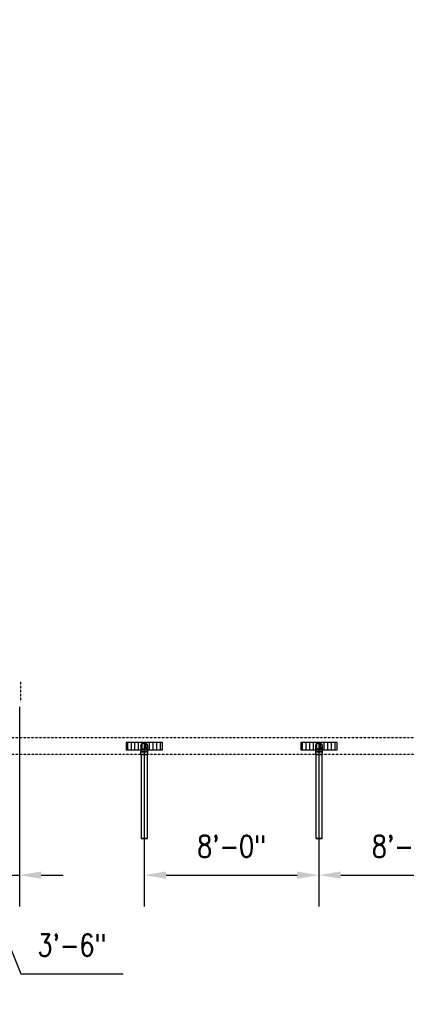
# Model space of a CAD drawing. Header units: inches. Extents: x -783 to 21281, y 0 to 3129.
# Tile 15 of 32: x 989 to 1201, y 623 to 1164. Entities that reach past the tile are written whole.
import ezdxf
from ezdxf import colors
from ezdxf.entities.mleader import LeaderData, LeaderLine
from ezdxf.math import Vec2, Vec3

# ---------------------------------------------------------------- set-up
doc = ezdxf.new("R2010")
doc.units = ezdxf.units.IN
doc.header["$MEASUREMENT"] = 0
doc.linetypes.add('Hidden 3_32_', pattern=[0.140625, 0.09375, -0.046875])
for name, color, linetype in [('A-DETL-HDLN', 90, 'Hidden 3_32_'), ('P-PIPE', 3, 'Continuous'), ('S-ANNO-DIMS', 1, 'Continuous'), ('S-ANNO-NOTE', 2, 'Continuous')]:
    doc.layers.add(name, color=color, linetype=linetype)
doc.layers.add('A-WALL-PATT', color=9, linetype='Continuous', true_color=0x808080)
doc.styles.add('Annotative', font='romans.shx', dxfattribs={"width": 0.8, "height": 0.125})
doc.dimstyles.new('Annotative', dxfattribs={"dimscale": 0, "dimtxt": 0.125, "dimasz": 0.125, "dimexe": 0.18, "dimexo": 0.0625, "dimgap": 0.09, "dimtad": 1, "dimdec": 3, "dimzin": 3, "dimdsep": 46, "dimlunit": 4, "dimtxsty": 'Annotative', "dimcen": 0.09, "dimclrt": 2, "dimazin": 2, "dimtfac": 1, "dimtdec": 3, "dimtmove": 0, "dimatfit": 0, "dimfxl": 1, "dimtfill": 1, "dimfrac": 2, "dimtolj": 1, "dimtzin": 0, "dimarcsym": 0})
pattern_1 = [(90, (-6e-12, -7e-13), (-2, 1e-16), [])]

# ---------------------------------------------------------------- blocks, each defined once
blk = doc.blocks.new('Bend - PVC - Sch 40 - DWV_USACE - Standard-V19-00_SP_Foundation Drainage Plan-TO FDN_DOC')
at = {"layer": 'P-PIPE'}
for p, q in [((1055.1, 761.55), (1055.1, 760.05)), ((1059.06, 760.05), (1059.06, 761.55))]:
    blk.add_line(p, q, dxfattribs=at)
at = {"layer": 'P-PIPE', "flags": 128}
for points in [[(1055.33, 764.62), (1055.33, 764.69), (1055.33, 764.76), (1055.34, 764.83), (1055.35, 764.9), (1055.36, 764.96), (1055.38, 765.03), (1055.4, 765.1), (1055.42, 765.17), (1055.44, 765.23), (1055.47, 765.3), (1055.49, 765.36), (1055.52, 765.43), (1055.56, 765.49), (1055.59, 765.55), (1055.63, 765.61), (1055.67, 765.66), (1055.72, 765.72), (1055.76, 765.77), (1055.81, 765.82), (1055.86, 765.87), (1055.91, 765.92), (1055.96, 765.97), (1056.02, 766.01), (1056.07, 766.05), (1056.13, 766.09), (1056.19, 766.13), (1056.25, 766.16), (1056.31, 766.19), (1056.38, 766.22), (1056.44, 766.25), (1056.51, 766.27), (1056.58, 766.29), (1056.64, 766.31), (1056.71, 766.33), (1056.78, 766.34), (1056.85, 766.35), (1056.92, 766.36), (1056.99, 766.36), (1057.06, 766.37), (1057.08, 766.37)], [(1057.08, 762.87), (1057.01, 762.87), (1056.94, 762.87), (1056.87, 762.88), (1056.8, 762.89), (1056.73, 762.9), (1056.66, 762.92), (1056.59, 762.94), (1056.53, 762.96), (1056.46, 762.98), (1056.4, 763.01), (1056.33, 763.03), (1056.27, 763.06), (1056.21, 763.1), (1056.15, 763.13), (1056.09, 763.17), (1056.03, 763.21), (1055.98, 763.26), (1055.92, 763.3), (1055.87, 763.35), (1055.82, 763.4), (1055.77, 763.45), (1055.73, 763.5), (1055.68, 763.56), (1055.64, 763.61), (1055.6, 763.67), (1055.57, 763.73), (1055.53, 763.79), (1055.5, 763.85), (1055.47, 763.92), (1055.45, 763.98), (1055.42, 764.05), (1055.4, 764.12), (1055.38, 764.18), (1055.37, 764.25), (1055.35, 764.32), (1055.34, 764.39), (1055.33, 764.46), (1055.33, 764.53), (1055.33, 764.6), (1055.33, 764.62)], [(1055.33, 762.71), (1055.33, 762.76), (1055.33, 762.87), (1055.33, 762.98), (1055.33, 763.09), (1055.33, 763.19), (1055.33, 763.3), (1055.33, 763.4), (1055.33, 763.49), (1055.33, 763.59), (1055.33, 763.68), (1055.33, 763.76), (1055.33, 763.85), (1055.33, 763.93), (1055.33, 764), (1055.33, 764.08), (1055.33, 764.14), (1055.33, 764.21), (1055.33, 764.27), (1055.33, 764.32), (1055.33, 764.37), (1055.33, 764.42), (1055.33, 764.46), (1055.33, 764.5), (1055.33, 764.53), (1055.33, 764.56), (1055.33, 764.58), (1055.33, 764.59), (1055.33, 764.61), (1055.33, 764.61), (1055.33, 764.62)], [(1057.08, 766.37), (1057.15, 766.37), (1057.22, 766.36), (1057.29, 766.35), (1057.36, 766.34), (1057.42, 766.33), (1057.49, 766.32), (1057.56, 766.3), (1057.63, 766.28), (1057.69, 766.25), (1057.76, 766.23), (1057.82, 766.2), (1057.89, 766.17), (1057.95, 766.14), (1058.01, 766.1), (1058.07, 766.06), (1058.12, 766.02), (1058.18, 765.98), (1058.23, 765.93), (1058.28, 765.89), (1058.33, 765.84), (1058.38, 765.79), (1058.43, 765.73), (1058.47, 765.68), (1058.51, 765.62), (1058.55, 765.56), (1058.59, 765.5), (1058.62, 765.44), (1058.65, 765.38), (1058.68, 765.32), (1058.71, 765.25), (1058.73, 765.19), (1058.75, 765.12), (1058.77, 765.05), (1058.79, 764.98), (1058.8, 764.91), (1058.81, 764.85), (1058.82, 764.78), (1058.82, 764.71), (1058.83, 764.64), (1058.83, 764.62)], [(1058.83, 764.62), (1058.83, 764.55), (1058.82, 764.48), (1058.81, 764.41), (1058.8, 764.34), (1058.79, 764.27), (1058.78, 764.2), (1058.76, 764.13), (1058.74, 764.07), (1058.71, 764), (1058.69, 763.94), (1058.66, 763.87), (1058.63, 763.81), (1058.6, 763.75), (1058.56, 763.69), (1058.52, 763.63), (1058.48, 763.57), (1058.44, 763.52), (1058.39, 763.46), (1058.35, 763.41), (1058.3, 763.36), (1058.25, 763.31), (1058.19, 763.27), (1058.14, 763.22), (1058.08, 763.18), (1058.02, 763.14), (1057.96, 763.11), (1057.9, 763.07), (1057.84, 763.04), (1057.78, 763.01), (1057.71, 762.99), (1057.65, 762.96), (1057.58, 762.94), (1057.51, 762.92), (1057.44, 762.91), (1057.37, 762.89), (1057.31, 762.88), (1057.24, 762.87), (1057.17, 762.87), (1057.1, 762.87), (1057.08, 762.87)], [(1058.83, 764.62), (1058.83, 764.61), (1058.83, 764.61), (1058.83, 764.59), (1058.83, 764.58), (1058.83, 764.56), (1058.83, 764.53), (1058.83, 764.5), (1058.83, 764.46), (1058.83, 764.42), (1058.83, 764.37), (1058.83, 764.32), (1058.83, 764.27), (1058.83, 764.21), (1058.83, 764.14), (1058.83, 764.08), (1058.83, 764), (1058.83, 763.93), (1058.83, 763.85), (1058.83, 763.77), (1058.83, 763.68), (1058.83, 763.59), (1058.83, 763.49), (1058.83, 763.4), (1058.83, 763.3), (1058.83, 763.19), (1058.83, 763.09), (1058.83, 762.98), (1058.83, 762.87), (1058.83, 762.76), (1058.83, 762.71)], [(1055.33, 761.55), (1055.33, 761.68), (1055.33, 761.8), (1055.33, 761.92), (1055.33, 762.05), (1055.33, 762.17), (1055.33, 762.29), (1055.33, 762.41), (1055.33, 762.53), (1055.33, 762.64), (1055.33, 762.71)], [(1058.83, 762.71), (1058.83, 762.64), (1058.83, 762.53), (1058.83, 762.41), (1058.83, 762.29), (1058.83, 762.17), (1058.83, 762.05), (1058.83, 761.93), (1058.83, 761.8), (1058.83, 761.68), (1058.83, 761.56), (1058.83, 761.55)]]:
    blk.add_lwpolyline(points, dxfattribs=at)
at = {"layer": 'P-PIPE'}
for radius, start, end in [(1.98, 90, 254.9602), (1.98, 90, 254.9602), (1.75, 90, 270), (1.98, 285.0398, 90), (1.98, 285.0398, 90), (1.75, 270, 90), (1.98, 255, 270), (1.98, 255, 270), (1.98, 270, 285), (1.98, 270, 285)]:
    blk.add_arc((1057.08, 764.62), radius, start, end, dxfattribs=at)
for centre, major_axis, start_param, end_param in [((1057.08, 761.55), (1.98, 0), 1.570796, 4.712389), ((1057.08, 760.05), (1.98, 0), 1.570796, 4.712389), ((1057.08, 761.55), (1.75, 0), 1.570796, 4.712389), ((1057.08, 761.55), (1.98, 0), 4.712389, 7.853982), ((1057.08, 761.55), (1.75, 0), 4.712389, 7.853982), ((1057.08, 760.05), (1.98, 0), 4.712389, 7.853982)]:
    blk.add_ellipse(centre, major_axis=major_axis, ratio=0.010416, start_param=start_param, end_param=end_param, dxfattribs=at)
blk = doc.blocks.new('Mechanical_Box_H_rvt-1-00_SP_Foundation Drainage Plan-TO FDN_DOC')
at = {"layer": 'P-PIPE'}
for p, q in [((1055.33, 760.05), (1055.33, 713.98)), ((1058.83, 713.98), (1058.83, 760.05)), ((1151.33, 760.05), (1151.33, 713.98)), ((1154.83, 713.98), (1154.83, 760.05))]:
    blk.add_line(p, q, dxfattribs=at)
for centre, start, end in [((1057.08, 764.62), 0, 180), ((1057.08, 764.62), 180, 0), ((1153.08, 764.62), 0, 180), ((1153.08, 764.62), 180, 0)]:
    blk.add_arc(centre, 1.75, start, end, dxfattribs=at)
for centre, start_param, end_param in [((1057.08, 760.05), 1.570796, 3.141593), ((1057.08, 760.05), 3.141593, 4.712389), ((1057.08, 760.05), 0, 1.570796), ((1057.08, 760.05), 4.712389, 6.283185), ((1153.08, 760.05), 1.570796, 3.141593), ((1153.08, 760.05), 3.141593, 4.712389), ((1153.08, 760.05), 0, 1.570796), ((1153.08, 760.05), 4.712389, 6.283185), ((1057.08, 713.98), 1.570796, 3.141593), ((1057.08, 713.98), 3.141593, 4.712389), ((1057.08, 713.98), 0, 1.570796), ((1057.08, 713.98), 4.712389, 6.283185), ((1153.08, 713.98), 1.570796, 3.141593), ((1153.08, 713.98), 3.141593, 4.712389), ((1153.08, 713.98), 0, 1.570796), ((1153.08, 713.98), 4.712389, 6.283185)]:
    blk.add_ellipse(centre, major_axis=(1.75, 0), ratio=0.010416, start_param=start_param, end_param=end_param, dxfattribs=at)
at = {"layer": 'P-PIPE', "color": 3, "lineweight": 9}
for p in [(0, 0), (96, 0)]:
    blk.add_blockref('Bend - PVC - Sch 40 - DWV_USACE - Standard-V19-00_SP_Foundation Drainage Plan-TO FDN_DOC', p, dxfattribs=at)
blk = doc.blocks.new('*D45')
at = {"layer": 'Defpoints', "color": 0, "transparency": 16777216}
for p in [(1057.08, 772.15), (1153.08, 772.15), (1153.08, 693.8)]:
    blk.add_point(p, dxfattribs=at)
at = {"layer": 'S-ANNO-DIMS', "color": 0, "lineweight": -2, "transparency": 16777216}
for p, q in [((1057.08, 766.15), (1057.08, 676.52)), ((1153.08, 766.15), (1153.08, 676.52)), ((1069.08, 693.8), (1141.08, 693.8))]:
    blk.add_line(p, q, dxfattribs=at)
at = {"layer": 'S-ANNO-DIMS', "color": 0, "transparency": 16777216}
for points in [[(1069.08, 695.8), (1069.08, 691.8), (1057.08, 693.8)], [(1141.08, 695.8), (1141.08, 691.8), (1153.08, 693.8)]]:
    blk.add_solid(points, dxfattribs=at)
at = {"layer": 'S-ANNO-DIMS', "color": 2, "lineweight": -3, "transparency": 16777216, "insert": (1105.08, 709.58), "char_height": 12, "attachment_point": 5, "style": 'Annotative', "bg_fill": 3, "box_fill_scale": 1.25, "bg_fill_color": 256, "bg_fill_true_color": 13158600, "bg_fill_transparency": 0}
blk.add_mtext('\\A1;8\'-0"', dxfattribs=at)
blk = doc.blocks.new('*D46')
at = {"layer": 'Defpoints', "color": 0, "transparency": 16777216}
for p in [(1153.08, 760.71), (1249.08, 753.46), (1249.08, 693.8)]:
    blk.add_point(p, dxfattribs=at)
at = {"layer": 'S-ANNO-DIMS', "color": 0, "lineweight": -2, "transparency": 16777216}
for p, q in [((1153.08, 754.71), (1153.08, 676.52)), ((1249.08, 747.46), (1249.08, 676.52)), ((1165.08, 693.8), (1237.08, 693.8))]:
    blk.add_line(p, q, dxfattribs=at)
at = {"layer": 'S-ANNO-DIMS', "color": 0, "transparency": 16777216}
for points in [[(1165.08, 695.8), (1165.08, 691.8), (1153.08, 693.8)], [(1237.08, 695.8), (1237.08, 691.8), (1249.08, 693.8)]]:
    blk.add_solid(points, dxfattribs=at)
at = {"layer": 'S-ANNO-DIMS', "color": 2, "lineweight": -3, "transparency": 16777216, "insert": (1201.08, 709.58), "char_height": 12, "attachment_point": 5, "style": 'Annotative', "bg_fill": 3, "box_fill_scale": 1.25, "bg_fill_color": 256, "bg_fill_true_color": 13158600, "bg_fill_transparency": 0}
blk.add_mtext('\\A1;8\'-0"', dxfattribs=at)
blk = doc.blocks.new('*D81')
at = {"layer": 'Defpoints', "color": 0, "transparency": 16777216}
for p in [(988.46, 792.24), (946.46, 761.09), (988.46, 693.8)]:
    blk.add_point(p, dxfattribs=at)
at = {"layer": 'S-ANNO-DIMS', "color": 0, "lineweight": -2, "transparency": 16777216}
for p, q in [((988.46, 786.24), (988.46, 676.52)), ((946.46, 755.09), (946.46, 676.52)), ((934.46, 693.8), (922.46, 693.8)), ((946.46, 693.8), (988.46, 693.8)), ((946.46, 693.8), (988.46, 693.8)), ((967.46, 693.8), (989.29, 639.54)), ((1000.46, 693.8), (1012.46, 693.8)), ((989.29, 639.54), (1045.42, 639.54))]:
    blk.add_line(p, q, dxfattribs=at)
at = {"layer": 'S-ANNO-DIMS', "color": 0, "transparency": 16777216}
for points in [[(934.46, 695.8), (934.46, 691.8), (946.46, 693.8)], [(1000.46, 695.8), (1000.46, 691.8), (988.46, 693.8)]]:
    blk.add_solid(points, dxfattribs=at)
at = {"layer": 'S-ANNO-DIMS', "color": 2, "lineweight": -3, "transparency": 16777216, "insert": (1017.36, 655.32), "char_height": 12, "attachment_point": 5, "style": 'Annotative'}
blk.add_mtext('\\A1;3\'-6"', dxfattribs=at)

msp = doc.modelspace()

# ---------------------------------------------------------------- hatches: boundary and pattern name
at = {"layer": 'A-WALL-PATT', "lineweight": -3}
h = msp.add_hatch(dxfattribs=at)
h.set_pattern_fill('_USER', color=8, scale=2, angle=90, style=0, pattern_type=0)
h.set_pattern_definition(pattern_1)
h.paths.add_polyline_path([(1067.0774, 762.7059), (1067.0774, 766.7059), (1047.0774, 766.7059), (1047.0774, 762.7059)])
h = msp.add_hatch(dxfattribs=at)
h.set_pattern_fill('_USER', color=8, scale=2, angle=90, style=0, pattern_type=0)
h.set_pattern_definition(pattern_1)
h.paths.add_polyline_path([(1163.0774, 762.7059), (1163.0774, 766.7059), (1143.0774, 766.7059), (1143.0774, 762.7059)])

# ---------------------------------------------------------------- linework, layer by layer
at = {"layer": 'A-DETL-HDLN', "color": 8, "lineweight": -3}
msp.add_line((989.0774, 800.2059), (989.0774, 789.2059), dxfattribs=at)
at = {"layer": 'A-DETL-HDLN', "lineweight": -3}
for p, q in [((635.939, 769.3622), (1386.2336, 769.3622)), ((1386.2336, 760.0497), (635.939, 760.0497))]:
    msp.add_line(p, q, dxfattribs=at)
at = {"layer": 'P-PIPE', "lineweight": -3}
msp.add_line((1047.0774, 766.7059), (1047.0774, 762.7059), dxfattribs=at)

# ---------------------------------------------------------------- block references
at = {"layer": 'P-PIPE', "color": 8, "lineweight": -3}
msp.add_blockref('Mechanical_Box_H_rvt-1-00_SP_Foundation Drainage Plan-TO FDN_DOC', (0, 0), dxfattribs=at)

# ---------------------------------------------------------------- dimensions: what is measured, and where the dimension line sits
at = {"layer": 'S-ANNO-DIMS', "lineweight": -3}
dim = msp.add_linear_dim(base=(988.4553, 693.7982), p1=(946.4553, 761.0859), p2=(988.4553, 792.2373), dimstyle='Annotative', override={"dimpost": '\\X', "dimtfill": 0}, dxfattribs=at)
dim.commit()
dim.dimension.update_dxf_attribs({"geometry": '*D81', "text_midpoint": (997.9271, 639.541), "dimtype": 160})

# ---------------------------------------------------------------- leaders
at = {"layer": 'S-ANNO-NOTE', "lineweight": -3}
ml = msp.add_multileader_mtext('Standard', dxfattribs=at)
ml.set_content('6" %%C PERF. FDN. DRAIN', color=256, style='Annotative')
ml.set_leader_properties(color=1, linetype='ByLayer', lineweight=-1)
ml.build(insert=Vec2(0, 0))
ml.multileader.update_dxf_attribs({"text_right_attachment_type": 3, "dogleg_length": 0.125, "arrow_head_size": 12, "scale": 96})
ctx = ml.context
ctx.base_point, ctx.scale, ctx.char_height, ctx.arrow_head_size, ctx.landing_gap_size, ctx.plane_origin = Vec3(1.8361, 1157.1359), 96, 12, 12, 12, Vec3(-118.9176, 1151.6123)
ctx.right_attachment = 3
notes = []
notes.append((ctx, [(1, (1, 1, 0), (160.3504, 1134.8502), (-1, 0), 12, [(1, [(213.4936, 1062.5454), (178.4169, 946.2067)], 0, [])])]))
ctx.mtext.insert, ctx.mtext.width, ctx.mtext.defined_height, ctx.mtext.flow_direction = Vec3(13.8361, 1163.1359), 133.468121, 34.2663, 5
ml = msp.add_multileader_mtext('Standard', dxfattribs=at)
ml.set_content('6" %%C PERF. FDN.\\PDRAIN', color=256, style='Annotative')
ml.set_leader_properties(color=1, linetype='ByLayer', lineweight=-1)
ml.build(insert=Vec2(0, 0))
ml.multileader.update_dxf_attribs({"text_right_attachment_type": 3, "dogleg_length": 0.125, "arrow_head_size": 12, "scale": 96})
ctx = ml.context
ctx.base_point, ctx.scale, ctx.char_height, ctx.arrow_head_size, ctx.landing_gap_size, ctx.plane_origin = Vec3(28.1487, 953.4658), 96, 12, 12, 12, Vec3(-74.4809, 957.3126)
ctx.right_attachment = 3
notes.append((ctx, [(0, (1, 1, 0), (16.1487, 953.4658), (1, 0), 12, [(0, [(16.1218, 860.672)], 0, [])])]))
ctx.mtext.insert, ctx.mtext.width, ctx.mtext.flow_direction = Vec3(40.1487, 959.4658), 99.723379, 5
ml = msp.add_multileader_mtext('Standard', dxfattribs=at)
ml.set_content('3" .C. (TYP. 5)', color=256, style='Annotative')
ml.set_leader_properties(color=1, linetype='ByLayer', lineweight=-1)
ml.build(insert=Vec2(0, 0))
ml.multileader.update_dxf_attribs({"text_right_attachment_type": 3, "dogleg_length": 0.125, "arrow_head_size": 12, "scale": 96})
ctx = ml.context
ctx.base_point, ctx.scale, ctx.char_height, ctx.arrow_head_size, ctx.landing_gap_size, ctx.plane_origin = Vec3(-143.1052, 907.7164), 96, 12, 12, 12, Vec3(-287.405, 1062.7199)
ctx.right_attachment = 3
notes.append((ctx, [(1, (1, 1, 0), (4.4377, 905.4307), (-1, 0), 12, [(0, [(-57.026, 842.3203)], 0, [])])]))
ctx.mtext.insert, ctx.mtext.width, ctx.mtext.defined_height, ctx.mtext.flow_direction = Vec3(-131.1052, 915.7164), 151.780958, 44.1743, 5
for ctx, leaders in notes:
    for number, flags, end, landing, length, lines in leaders:
        leader = LeaderData()
        leader.index, (leader.has_last_leader_line, leader.has_dogleg_vector, leader.attachment_direction) = number, flags
        leader.last_leader_point, leader.dogleg_vector, leader.dogleg_length = Vec3(end), Vec3(landing), length
        for number, points, colour, breaks in lines:
            line = LeaderLine()
            line.index, line.vertices, line.color, line.breaks = number, Vec3.list(points), colors.encode_raw_color(colour), breaks
            leader.lines.append(line)
        ctx.leaders.append(leader)

# ---------------------------------------------------------------- next in the draw order: dimensions: what is measured, and where the dimension line sits
at = {"layer": 'S-ANNO-DIMS', "lineweight": -3}
dim = msp.add_linear_dim(base=(1153.0774, 693.7982), p1=(1057.0774, 772.1481), p2=(1153.0774, 772.1481), dimstyle='Annotative', override={"dimpost": '\\X'}, dxfattribs=at)
dim.commit()
dim.dimension.update_dxf_attribs({"geometry": '*D45', "text_midpoint": (1105.0774, 709.581)})

# ---------------------------------------------------------------- next in the draw order: linework, layer by layer
at = {"layer": 'P-PIPE', "lineweight": -3}
for p, q in [((1067.0774, 766.7059), (1047.0774, 766.7059)), ((1067.0774, 762.7059), (1067.0774, 766.7059)), ((1143.0774, 766.7059), (1143.0774, 762.7059)), ((1163.0774, 766.7059), (1143.0774, 766.7059)), ((1047.0774, 762.7059), (1067.0774, 762.7059))]:
    msp.add_line(p, q, dxfattribs=at)

# ---------------------------------------------------------------- next in the draw order: dimensions: what is measured, and where the dimension line sits
at = {"layer": 'S-ANNO-DIMS', "lineweight": -3}
dim = msp.add_linear_dim(base=(1249.0774, 693.7982), p1=(1153.0774, 760.7059), p2=(1249.0774, 753.4559), dimstyle='Annotative', override={"dimpost": '\\X'}, dxfattribs=at)
dim.commit()
dim.dimension.update_dxf_attribs({"geometry": '*D46', "text_midpoint": (1201.0774, 709.581)})

# ---------------------------------------------------------------- next in the draw order: linework, layer by layer
at = {"layer": 'P-PIPE', "lineweight": -3}
for p, q in [((1163.0774, 762.7059), (1163.0774, 766.7059)), ((1143.0774, 762.7059), (1163.0774, 762.7059))]:
    msp.add_line(p, q, dxfattribs=at)

# ---------------------------------------------------------------- next in the draw order: leaders
at = {"layer": 'S-ANNO-NOTE', "lineweight": -3}
ml = msp.add_multileader_mtext('Standard', dxfattribs=at)
ml.set_content('SIM.', color=256, style='Annotative')
ml.set_leader_properties(color=1, linetype='ByLayer', lineweight=-1)
ml.build(insert=Vec2(0, 0))
ml.multileader.update_dxf_attribs({"text_right_attachment_type": 4, "dogleg_length": 0.125, "arrow_head_size": 12, "scale": 96})
ctx = ml.context
ctx.base_point, ctx.scale, ctx.char_height, ctx.arrow_head_size, ctx.landing_gap_size, ctx.plane_origin = Vec3(2353.0681, 1056.8657), 96, 12, 12, 12, Vec3(2250.6207, 1038.4564)
ctx.right_attachment = 4
notes = []
notes.append((ctx, [(0, (0, 0, 0), (0, 0), (1, 0), 1, [])]))
ctx.mtext.insert, ctx.mtext.width, ctx.mtext.flow_direction = Vec3(2365.0681, 1062.8657), 134.479897, 5
ml = msp.add_multileader_mtext('Standard', dxfattribs=at)
ml.set_content('3" %%C DRAIN (TYP.)', color=256, style='Annotative')
ml.set_leader_properties(color=1, linetype='ByLayer', lineweight=-1)
ml.build(insert=Vec2(0, 0))
ml.multileader.update_dxf_attribs({"text_right_attachment_type": 3, "dogleg_length": 0.125, "arrow_head_size": 12, "scale": 96})
ctx = ml.context
ctx.base_point, ctx.scale, ctx.char_height, ctx.arrow_head_size, ctx.landing_gap_size, ctx.plane_origin = Vec3(351.7648, 754.408), 96, 12, 12, 12, Vec3(582.8154, 754.408)
ctx.right_attachment = 3
notes.append((ctx, [(1, (1, 1, 0), (339.7648, 754.408), (1, 0), 12, [(0, [(262.8272, 754.1289)], 0, [])])]))
ctx.mtext.insert, ctx.mtext.width, ctx.mtext.flow_direction = Vec3(363.7648, 762.408), 99.470323, 5
for ctx, leaders in notes:
    for number, flags, end, landing, length, lines in leaders:
        leader = LeaderData()
        leader.index, (leader.has_last_leader_line, leader.has_dogleg_vector, leader.attachment_direction) = number, flags
        leader.last_leader_point, leader.dogleg_vector, leader.dogleg_length = Vec3(end), Vec3(landing), length
        for number, points, colour, breaks in lines:
            line = LeaderLine()
            line.index, line.vertices, line.color, line.breaks = number, Vec3.list(points), colors.encode_raw_color(colour), breaks
            leader.lines.append(line)
        ctx.leaders.append(leader)

doc.saveas('drawing.dxf')
